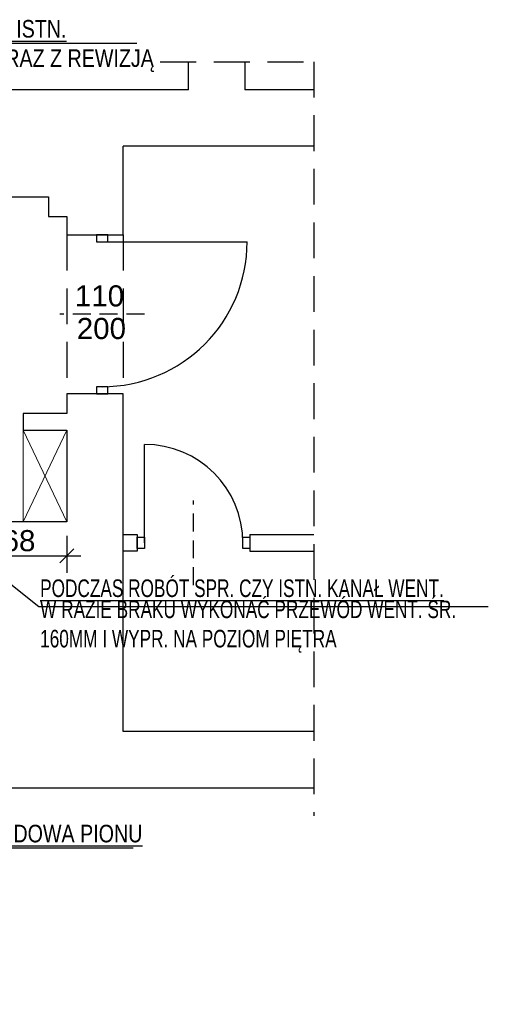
# Model space of a CAD drawing. Header units: inches. Extents: x -663 to 1208, y -7370 to -755.
# Tile 10 of 13: x 381 to 713, y -5588 to -4888. Entities that reach past the tile are written whole.
import ezdxf
from ezdxf import colors
from ezdxf.entities.mleader import LeaderData, LeaderLine
from ezdxf.enums import TextEntityAlignment as Align
from ezdxf.math import Vec2, Vec3

# ---------------------------------------------------------------- set-up
doc = ezdxf.new("R2010")
doc.units = ezdxf.units.IN
doc.header["$MEASUREMENT"] = 0
doc.linetypes.add('DASHED', pattern=[19.05, 12.7, -6.35])
doc.layers.add('A_WYPOSAŻENIE', color=21, linetype='Continuous', lineweight=9)
for name, color, linetype in [('AI_005_Txt_bd', 134, 'Continuous'), ('AI_006_Dim_bd', 252, 'Continuous'), ('AI_091_Ściana_inw_bd', 174, 'Continuous'), ('AI_103_Nadproże_bd', 216, 'DASHED'), ('AI_107_Drzwi_bd', 153, 'Continuous')]:
    doc.layers.add(name, color=color, linetype=linetype)
doc.styles.add('Arial_15', font='txt', dxfattribs={"height": 15})
doc.styles.add('Arial_18', font='txt', dxfattribs={"height": 18})
doc.styles.add('BIKTS', font='BIKROMSW.SHX', dxfattribs={"width": 0.8})
doc.dimstyles.new('Wymiary', dxfattribs={"dimtxt": 15, "dimasz": 10, "dimexe": 12, "dimexo": 10, "dimgap": 3, "dimtad": 1, "dimdec": 0, "dimzin": 0, "dimdsep": 46, "dimtxsty": 'Arial_15', "dimblk": 'OBLIQUE', "dimcen": 0.09, "dimdle": 10, "dimclrt": 134, "dimadec": 0, "dimazin": 0, "dimtfac": 1, "dimtdec": 0, "dimtofl": 0, "dimtmove": 0, "dimatfit": 1, "dimldrblk": 'OBLIQUE', "dimfxl": 17, "dimfxlon": 1, "dimtolj": 1, "dimtzin": 0, "dimarcsym": 0})

# ---------------------------------------------------------------- blocks, each defined once
blk = doc.blocks.new('*U2225')
at = {"layer": 'AI_103_Nadproże_bd', "color": 8}
blk.add_lwpolyline([(-43.5, 30), (-43.5, -30)], dxfattribs=at)
at = {"layer": 'AI_107_Drzwi_bd'}
blk.add_lwpolyline([(-95, 0), (-95, 103)], dxfattribs=at)
for points in [[(-100, -4), (-95, -4), (-95, 4), (-100, 4)], [(8, -4), (13, -4), (13, 4), (8, 4)]]:
    blk.add_lwpolyline(points, close=True, dxfattribs=at)
at = {"layer": 'AI_107_Drzwi_bd', "color": 8}
blk.add_arc((-95, 0), 103, 0, 90, dxfattribs=at)
at = {"layer": 'AI_103_Nadproże_bd', "style": 'Arial_18'}
blk.add_attdef('WYS', text='', height=3, rotation=90, dxfattribs=at).set_placement((-49, 0), align=Align.TOP_CENTER)
blk.add_attdef('SZER', text='', height=3, rotation=90, dxfattribs=at).set_placement((-37.89, 0), align=Align.BOTTOM_CENTER)
blk = doc.blocks.new('_Oblique')
at = {"color": 0, "linetype": 'ByBlock', "lineweight": -2}
blk.add_line((-0.5, -0.5), (0.5, 0.5), dxfattribs=at)
blk = doc.blocks.new('*D2266')
at = {"layer": 'AI_006_Dim_bd', "color": 0, "lineweight": -2}
for p, q in [((414.16, -5254.63), (414.16, -5280.82)), ((346.16, -5285.82), (346.16, -5256.82)), ((336.16, -5268.82), (424.16, -5268.82))]:
    blk.add_line(p, q, dxfattribs=at)
at = {"layer": 'Defpoints', "color": 0}
for p in [(414.16, -5244.63), (414.16, -5268.82), (346.16, -5355.63)]:
    blk.add_point(p, dxfattribs=at)
at = {"layer": 'AI_006_Dim_bd', "color": 0, "linetype": 'ByBlock', "lineweight": -2, "xscale": 10, "yscale": 10, "zscale": 10, "rotation": 180}
blk.add_blockref('_Oblique', (346.16, -5268.82), dxfattribs=at)
at = {"layer": 'AI_006_Dim_bd', "color": 0, "linetype": 'ByBlock', "lineweight": -2, "xscale": 10, "yscale": 10, "zscale": 10}
blk.add_blockref('_Oblique', (414.16, -5268.82), dxfattribs=at)
at = {"layer": 'AI_006_Dim_bd', "color": 134, "insert": (380.16, -5258.16), "char_height": 15, "attachment_point": 5, "style": 'Arial_15'}
blk.add_mtext('\\A1;68', dxfattribs=at)
blk = doc.blocks.new('WYM-ST2')
blk.add_line((0, 0), (-7.5, 0))
for points in [[(0, 0), (-15, 3.33)], [(-15, -3.33), (0, 0)]]:
    blk.add_lwpolyline(points)
blk = doc.blocks.new('*U2730')
at = {"layer": 'AI_103_Nadproże_bd', "color": 8}
blk.add_lwpolyline([(-60, 30), (-60, -30)], dxfattribs=at)
at = {"layer": 'AI_107_Drzwi_bd'}
for points in [[(-100, 4), (-95, 4), (-95, -4), (-100, -4)], [(-25, 4), (-20, 4), (-20, -4), (-25, -4)]]:
    blk.add_lwpolyline(points, close=True, dxfattribs=at)
blk.add_lwpolyline([(-25, 0), (-25, -70)], dxfattribs=at)
at = {"layer": 'AI_107_Drzwi_bd', "color": 8}
blk.add_arc((-25, 0), 70, 180, 270, dxfattribs=at)
at = {"layer": 'AI_103_Nadproże_bd', "style": 'Arial_18'}
blk.add_attdef('SZER', text='', height=3, rotation=90, dxfattribs=at).set_placement((-61.67, 0), align=Align.BOTTOM_CENTER)
blk.add_attdef('WYS', text='', height=3, rotation=90, dxfattribs=at).set_placement((-57.5, 0), align=Align.TOP_CENTER)

msp = doc.modelspace()

# ---------------------------------------------------------------- linework, layer by layer
at = {"layer": 'A_WYPOSAŻENIE'}
for points in [[(383.16, -5179.63), (383.16, -5244.63)], [(383.16, -5179.63), (414.16, -5244.63)], [(383.16, -5244.63), (414.16, -5179.63)]]:
    msp.add_lwpolyline(points, dxfattribs=at)
at = {"layer": 'AI_091_Ściana_inw_bd', "linetype": 'Continuous', "ltscale": 0.5}
for p, q in [((500.5, -4937.63), (500.5, -4917.63)), ((540.5, -4917.63), (540.5, -4937.63)), ((589.5, -4977.63), (454.16, -4977.63)), ((454.16, -5040.63), (454.16, -4977.63)), ((401.16, -5013.63), (401.16, -5027.63)), ((401.16, -5027.63), (414.16, -5027.63)), ((414.16, -5027.63), (414.16, -5040.63)), ((414.16, -5040.63), (454.16, -5040.63))]:
    msp.add_line(p, q, dxfattribs=at)
for points in [[(500.5, -4937.63), (181.16, -4937.63), (181.16, -4977.63)], [(589.5, -4937.63), (540.5, -4937.63)], [(181.16, -4977.63), (304.16, -4977.63), (304.16, -5013.63), (401.16, -5013.63), (401.16, -5027.63), (414.16, -5027.63), (414.16, -5040.63), (454.16, -5040.63), (454.16, -4977.63)], [(414.16, -5153.63), (414.16, -5167.63), (383.16, -5167.63), (383.16, -5179.63), (414.16, -5179.63), (414.16, -5244.63), (346.16, -5244.63), (346.16, -5355.63), (308.16, -5355.63), (308.16, -5393.63), (181.16, -5393.63), (181.16, -5433.63), (589.5, -5433.63)], [(589.5, -5393.63), (454.16, -5393.63), (454.16, -5153.63), (414.16, -5153.63)], [(454.16, -5253.63), (464.16, -5253.63), (464.16, -5265.63), (454.16, -5265.63)], [(544.16, -5253.63), (544.16, -5265.63), (589.5, -5265.63)], [(544.16, -5253.63), (589.5, -5253.63)]]:
    msp.add_lwpolyline(points, dxfattribs=at)
at = {"layer": 'AI_103_Nadproże_bd', "ltscale": 2}
for points in [[(480.5, -4917.63), (589.5, -4917.63), (589.5, -5453.63)], [(414.16, -5040.63), (414.16, -5153.63)], [(454.16, -5040.63), (454.16, -5153.63)]]:
    msp.add_lwpolyline(points, dxfattribs=at)

# ---------------------------------------------------------------- block references
at = {"layer": 'AI_107_Drzwi_bd'}
for name, p, rotation in [('*U2225', (439.16, -5140.63), 270.0000000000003), ('*U2730', (444.16, -5259.63), 180.0000000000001)]:
    msp.add_blockref(name, p, dxfattribs=dict(at, rotation=rotation))

# ---------------------------------------------------------------- texts
at = {"layer": 'AI_005_Txt_bd', "style": 'Arial_15'}
for s, p in [('110', (419.82, -5096.09)), ('200', (421.19, -5119.27))]:
    msp.add_text(s, height=15, dxfattribs=at).set_placement(p, align=Align.BOTTOM_LEFT)

# ---------------------------------------------------------------- dimensions: what is measured, and where the dimension line sits
at = {"layer": 'AI_006_Dim_bd'}
dim = msp.add_linear_dim(base=(414.16, -5268.82), p1=(346.16, -5355.63), p2=(414.16, -5244.63), dimstyle='Wymiary', override={"dimtmove": 1}, dxfattribs=at)
dim.commit()
dim.dimension.update_dxf_attribs({"geometry": '*D2266', "text_midpoint": (380.16, -5258.16)})

# ---------------------------------------------------------------- leaders
at = {"layer": 'AI_005_Txt_bd'}
ml = msp.add_multileader_mtext('Standard', dxfattribs=at)
ml.set_content('\\pxsm1;{\\L\\fArial|b0|i0|c238|p34;PROJ. OBUDOWA ISTN.\\P\\lWODOMIERZA WRAZ Z REWIZJĄ}', color=2, style='BIKTS')
ml.set_leader_properties(linetype='ByLayer', lineweight=-3)
ml.set_arrow_properties(name='WYM-ST2')
ml.build(insert=Vec2(0, 0))
ml.multileader.update_dxf_attribs({"text_left_attachment_type": 8, "text_right_attachment_type": 8, "dogleg_length": 0, "arrow_head_size": 1})
ctx = ml.context
ctx.base_point, ctx.char_height, ctx.arrow_head_size, ctx.landing_gap_size, ctx.plane_origin = Vec3(254.56, -4904.41), 12.5, 1, 1, Vec3(196.47, -5077.06)
ctx.left_attachment, ctx.right_attachment = 8, 8
notes = []
notes.append((ctx, [(0, (1, 1, 0), (254.56, -4904.41), (1, 0), 0, [(0, [(242.31, -4986.09)], 0, [])])]))
ctx.mtext.insert, ctx.mtext.line_spacing_factor, ctx.mtext.flow_direction = Vec3(255.56, -4888.02), 0.72, 5
ml = msp.add_multileader_mtext('Standard', dxfattribs=at)
ml.set_content('{\\L\\W0.7;\\fArial|b0|i0|c238|p34;\\C256;PODCZAS ROBÓT SPR. CZY ISTN. KANAŁ WENT.\\P\\pxsm1;\\lW RAZIE BRAKU WYKONAĆ PRZEWÓD WENT. ŚR.\\P160MM I WYPR. NA POZIOM PIĘTRA}', color=2, style='BIKTS')
ml.set_leader_properties(linetype='ByLayer', lineweight=-3)
ml.set_arrow_properties(name='WYM-ST2')
ml.build(insert=Vec2(0, 0))
ml.multileader.update_dxf_attribs({"text_left_attachment_type": 8, "text_right_attachment_type": 8, "dogleg_length": 0, "arrow_head_size": 1})
ctx = ml.context
ctx.base_point, ctx.char_height, ctx.arrow_head_size, ctx.landing_gap_size, ctx.plane_origin = Vec3(394.17, -5304.93), 12.5, 1, 1, Vec3(484.38, -5287.72)
ctx.left_attachment, ctx.right_attachment, ctx.text_align_type = 8, 8, 2
notes.append((ctx, [(0, (1, 1, 0), (394.17, -5304.93), (1, 0), 0, [(0, [(346.16, -5266.42), (394.17, -5304.93)], 0, [])])]))
ctx.mtext.insert, ctx.mtext.line_spacing_factor, ctx.mtext.flow_direction = Vec3(395.17, -5285.61), 0.72, 5
ml = msp.add_multileader_mtext('Standard', dxfattribs=at)
ml.set_content('\\pxsm1;{\\L\\fArial|b0|i0|c238|p34;OBUDOWA PIONU}', color=2, style='BIKTS')
ml.set_leader_properties(linetype='ByLayer', lineweight=-3)
ml.set_arrow_properties(name='WYM-ST2')
ml.build(insert=Vec2(0, 0))
ml.multileader.update_dxf_attribs({"text_left_attachment_type": 8, "text_right_attachment_type": 8, "dogleg_length": 0, "arrow_head_size": 1})
ctx = ml.context
ctx.base_point, ctx.char_height, ctx.arrow_head_size, ctx.landing_gap_size, ctx.plane_origin, ctx.plane_x_axis = Vec3(344.93, -5476.41), 12.5, 1, 1, Vec3(1006.45, -5544.65), Vec3(-1, 0)
ctx.left_attachment, ctx.right_attachment, ctx.text_align_type = 8, 8, 2
notes.append((ctx, [(0, (1, 1, 0), (344.93, -5476.41), (1, 0), 0, [(0, [(303.16, -5388.63), (344.93, -5476.41)], 0, [])])]))
ctx.mtext.insert, ctx.mtext.line_spacing_factor, ctx.mtext.flow_direction = Vec3(345.93, -5459.98), 0.72, 5
for ctx, leaders in notes:
    for number, flags, end, landing, length, lines in leaders:
        leader = LeaderData()
        leader.index, (leader.has_last_leader_line, leader.has_dogleg_vector, leader.attachment_direction) = number, flags
        leader.last_leader_point, leader.dogleg_vector, leader.dogleg_length = Vec3(end), Vec3(landing), length
        for number, points, colour, breaks in lines:
            line = LeaderLine()
            line.index, line.vertices, line.color, line.breaks = number, Vec3.list(points), colors.encode_raw_color(colour), breaks
            leader.lines.append(line)
        ctx.leaders.append(leader)

doc.saveas('drawing.dxf')
